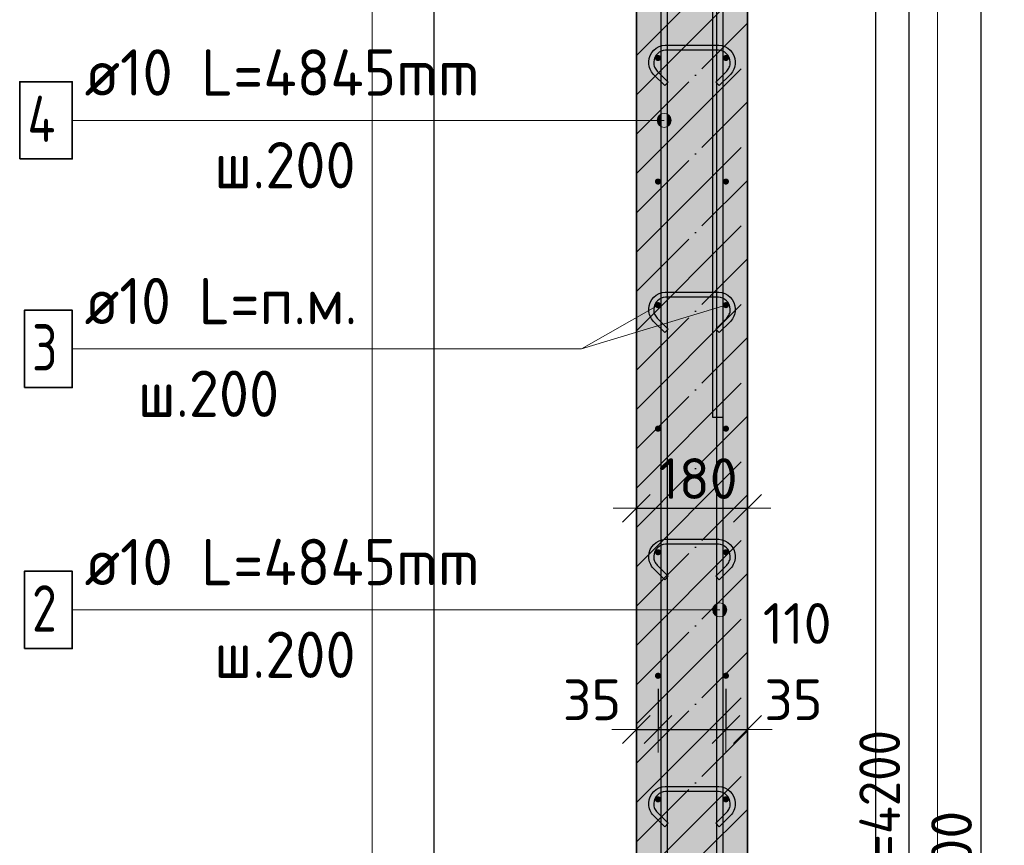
# Model space of a CAD drawing. Header units: millimetres. Extents: x 6386 to 94758, y 48049 to 71352.
# Tile 27 of 38: x 59125 to 60720, y 64958 to 66295. Entities that reach past the tile are written whole.
import ezdxf

# ---------------------------------------------------------------- set-up
doc = ezdxf.new("R2010")
doc.units = ezdxf.units.MM
doc.header["$PDMODE"] = 65
doc.linetypes.add('______11', pattern=[150, 120, -15, 0, -15])
doc.linetypes.add('______5', pattern=[330, 240, -30, 30, -30])
for name, color, linetype, lineweight in [('Standard', 7, 'Continuous', 25), ('Арм.стержн. вертикальными 1', 22, 'Continuous', 35), ('Арм.стержн.горизонт. 1', 180, 'Continuous', 35), ('Размерная линия_ общее', 7, 'Continuous', 13)]:
    doc.layers.add(name, color=color, linetype=linetype, lineweight=lineweight)
doc.layers.add('Арм.стержн. вертикальными 2', color=7, linetype='Continuous', lineweight=35, true_color=0x006e00)
doc.layers.add('Арм.стержн.Стяжки', color=7, linetype='Continuous', lineweight=35, true_color=0x501e0f)
doc.styles.add('ISOCPEUR', font='ISOCPEUR')
doc.dimstyles.new('DIMSTYLE_3', dxfattribs={"dimtxt": 66, "dimasz": 75, "dimexe": 0, "dimexo": 0, "dimgap": 33, "dimtad": 2, "dimdec": 0, "dimrnd": 5, "dimzin": 12, "dimdsep": 46, "dimtxsty": 'ISOCPEUR', "dimblk1": 'ALL_ML_STRICH', "dimblk2": 'ALL_ML_STRICH', "dimsah": 1, "dimcen": 0, "dimclrd": 7, "dimclre": 256, "dimclrt": 7, "dimadec": 0, "dimazin": 0, "dimtfac": 1, "dimtdec": 0, "dimtix": 1, "dimtmove": 2, "dimatfit": 3, "dimfxl": 0, "dimtvp": 1.2, "dimtzin": 0, "dimlwd": 0, "dimlwe": -3, "dimarcsym": 0})
doc.dimstyles.new('DIMSTYLE_7', dxfattribs={"dimtxt": 66, "dimasz": 75, "dimexe": 0, "dimexo": 0, "dimgap": 33, "dimtad": 2, "dimdec": 0, "dimrnd": 5, "dimzin": 12, "dimdsep": 46, "dimtxsty": 'ISOCPEUR', "dimblk1": 'ALL_ML_STRICH', "dimblk2": 'ALL_ML_STRICH', "dimsah": 1, "dimcen": 0, "dimclrd": 7, "dimclre": 256, "dimclrt": 7, "dimadec": 0, "dimazin": 0, "dimtfac": 1, "dimtdec": 0, "dimtix": 1, "dimtmove": 2, "dimatfit": 3, "dimfxl": 0, "dimtzin": 0, "dimlwd": 0, "dimlwe": -3, "dimarcsym": 0})

# ---------------------------------------------------------------- blocks, each defined once
blk = doc.blocks.new('ALL_ML_STRICH')
at = {"color": 0, "linetype": 'ByBlock', "lineweight": -2}
for p, q in [((0, -0.5), (0, 0.5)), ((-0.3, -0.3), (0.3, 0.3)), ((-1, 0), (0.5, 0))]:
    blk.add_line(p, q, dxfattribs=at)
blk = doc.blocks.new('*D144')
at = {"layer": 'DEFPOINTS', "color": 7, "linetype": 'Continuous', "lineweight": 13, "transparency": 33554687}
for p in [(60159.1, 65231.8), (60124.1, 65145.8), (60124.1, 65104.9)]:
    blk.add_point(p, dxfattribs=at)
at = {"layer": 'Размерная линия_ общее', "color": 253, "linetype": 'Continuous', "lineweight": -2, "true_color": 0xa0a0a0, "transparency": 33554687}
for p, q in [((60159.1, 65211.8), (60159.1, 65145.8)), ((60124.1, 65124.9), (60124.1, 65145.8))]:
    blk.add_line(p, q, dxfattribs=at)
at = {"layer": 'Размерная линия_ общее', "color": 7, "linetype": 'Continuous', "lineweight": -2, "transparency": 33554687}
blk.add_line((60124.1, 65145.8), (60159.1, 65145.8), dxfattribs=at)
at = {"layer": 'Размерная линия_ общее', "color": 7, "linetype": 'Continuous', "lineweight": 13, "transparency": 33554687, "xscale": 75, "yscale": 75, "zscale": 75}
blk.add_blockref('ALL_ML_STRICH', (60159.1, 65145.8), dxfattribs=at)
at = {"layer": 'Размерная линия_ общее', "color": 7, "linetype": 'Continuous', "lineweight": 13, "transparency": 33554687, "xscale": 75, "yscale": 75, "zscale": 75, "rotation": 180}
blk.add_blockref('ALL_ML_STRICH', (60124.1, 65145.8), dxfattribs=at)
at = {"layer": 'Размерная линия_ общее', "color": 7, "linetype": 'Continuous', "lineweight": 13, "transparency": 33554687, "insert": (60052.2, 65193.8), "char_height": 66, "width": 132, "attachment_point": 5, "style": 'ISOCPEUR'}
blk.add_mtext('\\A1;{35}', dxfattribs=at)
blk = doc.blocks.new('*D145')
at = {"layer": 'DEFPOINTS', "color": 7, "linetype": 'Continuous', "lineweight": 13, "transparency": 33554687}
for p in [(60159.1, 65231.8), (60269.1, 65231.8), (60159.1, 65145.8)]:
    blk.add_point(p, dxfattribs=at)
at = {"layer": 'Размерная линия_ общее', "color": 253, "linetype": 'Continuous', "lineweight": -2, "true_color": 0xa0a0a0, "transparency": 33554687}
for p, q in [((60159.1, 65211.8), (60159.1, 65145.8)), ((60269.1, 65211.8), (60269.1, 65145.8))]:
    blk.add_line(p, q, dxfattribs=at)
at = {"layer": 'Размерная линия_ общее', "color": 7, "linetype": 'Continuous', "lineweight": -2, "transparency": 33554687}
blk.add_line((60159.1, 65145.8), (60269.1, 65145.8), dxfattribs=at)
at = {"layer": 'Размерная линия_ общее', "color": 7, "linetype": 'Continuous', "lineweight": 13, "transparency": 33554687, "xscale": 75, "yscale": 75, "zscale": 75, "rotation": 180}
blk.add_blockref('ALL_ML_STRICH', (60159.1, 65145.8), dxfattribs=at)
at = {"layer": 'Размерная линия_ общее', "color": 7, "linetype": 'Continuous', "lineweight": 13, "transparency": 33554687, "xscale": 75, "yscale": 75, "zscale": 75}
blk.add_blockref('ALL_ML_STRICH', (60269.1, 65145.8), dxfattribs=at)
at = {"layer": 'Размерная линия_ общее', "color": 7, "linetype": 'Continuous', "lineweight": 13, "transparency": 33554687, "insert": (60384.5, 65317.4), "char_height": 66, "width": 198, "attachment_point": 5, "style": 'ISOCPEUR'}
blk.add_mtext('\\A1;{110}', dxfattribs=at)
blk = doc.blocks.new('*D146')
at = {"layer": 'DEFPOINTS', "color": 7, "linetype": 'Continuous', "lineweight": 13, "transparency": 33554687}
for p in [(60269.1, 65231.8), (60269.1, 65145.8), (60304.1, 65108.3)]:
    blk.add_point(p, dxfattribs=at)
at = {"layer": 'Размерная линия_ общее', "color": 253, "linetype": 'Continuous', "lineweight": -2, "true_color": 0xa0a0a0, "transparency": 33554687}
for p, q in [((60269.1, 65211.8), (60269.1, 65145.8)), ((60304.1, 65128.3), (60304.1, 65145.8))]:
    blk.add_line(p, q, dxfattribs=at)
at = {"layer": 'Размерная линия_ общее', "color": 7, "linetype": 'Continuous', "lineweight": -2, "transparency": 33554687}
blk.add_line((60269.1, 65145.8), (60304.1, 65145.8), dxfattribs=at)
at = {"layer": 'Размерная линия_ общее', "color": 7, "linetype": 'Continuous', "lineweight": 13, "transparency": 33554687, "xscale": 75, "yscale": 75, "zscale": 75}
blk.add_blockref('ALL_ML_STRICH', (60304.1, 65145.8), dxfattribs=at)
at = {"layer": 'Размерная линия_ общее', "color": 7, "linetype": 'Continuous', "lineweight": 13, "transparency": 33554687, "xscale": 75, "yscale": 75, "zscale": 75, "rotation": 180}
blk.add_blockref('ALL_ML_STRICH', (60269.1, 65145.8), dxfattribs=at)
at = {"layer": 'Размерная линия_ общее', "color": 7, "linetype": 'Continuous', "lineweight": 13, "transparency": 33554687, "insert": (60378.4, 65193.9), "char_height": 66, "width": 132, "attachment_point": 5, "style": 'ISOCPEUR'}
blk.add_mtext('\\A1;{35}', dxfattribs=at)
blk = doc.blocks.new('*D147')
at = {"layer": 'DEFPOINTS', "color": 7, "linetype": 'Continuous', "lineweight": 13, "transparency": 33554687}
for p in [(60124.1, 65513.9), (60304.1, 65512.3), (60124.1, 65503.9)]:
    blk.add_point(p, dxfattribs=at)
at = {"layer": 'Размерная линия_ общее', "color": 253, "linetype": 'Continuous', "lineweight": -2, "true_color": 0xa0a0a0, "transparency": 33554687}
for p, q in [((60124.1, 65503.9), (60124.1, 65503.9)), ((60304.1, 65503.9), (60304.1, 65503.9))]:
    blk.add_line(p, q, dxfattribs=at)
at = {"layer": 'Размерная линия_ общее', "color": 7, "linetype": 'Continuous', "lineweight": -2, "transparency": 33554687}
blk.add_line((60124.1, 65503.9), (60304.1, 65503.9), dxfattribs=at)
at = {"layer": 'Размерная линия_ общее', "color": 7, "linetype": 'Continuous', "lineweight": 13, "transparency": 33554687, "xscale": 75, "yscale": 75, "zscale": 75, "rotation": 180}
blk.add_blockref('ALL_ML_STRICH', (60124.1, 65503.9), dxfattribs=at)
at = {"layer": 'Размерная линия_ общее', "color": 7, "linetype": 'Continuous', "lineweight": 13, "transparency": 33554687, "xscale": 75, "yscale": 75, "zscale": 75}
blk.add_blockref('ALL_ML_STRICH', (60304.1, 65503.9), dxfattribs=at)
at = {"layer": 'Размерная линия_ общее', "color": 7, "linetype": 'Continuous', "lineweight": 13, "transparency": 33554687, "insert": (60224, 65551.9), "char_height": 66, "width": 198, "attachment_point": 5, "style": 'ISOCPEUR'}
blk.add_mtext('\\A1;{180}', dxfattribs=at)
blk = doc.blocks.new('*D197')
at = {"layer": 'DEFPOINTS', "color": 7, "linetype": 'Continuous', "lineweight": 13, "transparency": 33554687}
for p in [(60269.1, 67032.7), (60269.1, 62832.7), (60566.1, 62832.7)]:
    blk.add_point(p, dxfattribs=at)
at = {"layer": 'Размерная линия_ общее', "color": 253, "linetype": 'Continuous', "lineweight": -2, "true_color": 0xa0a0a0, "transparency": 33554687}
for p, q in [((60289.1, 67032.7), (60566.1, 67032.7)), ((60289.1, 62832.7), (60566.1, 62832.7))]:
    blk.add_line(p, q, dxfattribs=at)
at = {"layer": 'Размерная линия_ общее', "color": 7, "linetype": 'Continuous', "lineweight": -2, "transparency": 33554687}
blk.add_line((60566.1, 62832.7), (60566.1, 67032.7), dxfattribs=at)
at = {"layer": 'Размерная линия_ общее', "color": 7, "linetype": 'Continuous', "lineweight": 13, "transparency": 33554687, "xscale": 75, "yscale": 75, "zscale": 75}
for p, rotation in [((60566.1, 67032.7), 90), ((60566.1, 62832.7), 270)]:
    blk.add_blockref('ALL_ML_STRICH', p, dxfattribs=dict(at, rotation=rotation))
at = {"layer": 'Размерная линия_ общее', "color": 7, "linetype": 'Continuous', "lineweight": 13, "transparency": 33554687, "insert": (60485.1, 64707.7), "char_height": 66, "width": 3.3, "attachment_point": 1, "rotation": 90, "line_spacing_factor": 0.60241, "style": 'ISOCPEUR'}
blk.add_mtext('\\W0.91;21х200=4200', dxfattribs=at)
blk = doc.blocks.new('*D199')
at = {"layer": 'DEFPOINTS', "color": 7, "linetype": 'Continuous', "lineweight": 13, "transparency": 33554687}
for p in [(60304.1, 67122.7), (60304.1, 62722.7), (60682.5, 62722.7)]:
    blk.add_point(p, dxfattribs=at)
at = {"layer": 'Размерная линия_ общее', "color": 253, "linetype": 'Continuous', "lineweight": -2, "true_color": 0xa0a0a0, "transparency": 33554687}
for p, q in [((60324.1, 67122.7), (60682.5, 67122.7)), ((60324.1, 62722.7), (60682.5, 62722.7))]:
    blk.add_line(p, q, dxfattribs=at)
at = {"layer": 'Размерная линия_ общее', "color": 7, "linetype": 'Continuous', "lineweight": -2, "transparency": 33554687}
blk.add_line((60682.5, 62722.7), (60682.5, 67122.7), dxfattribs=at)
at = {"layer": 'Размерная линия_ общее', "color": 7, "linetype": 'Continuous', "lineweight": 13, "transparency": 33554687, "xscale": 75, "yscale": 75, "zscale": 75}
for p, rotation in [((60682.5, 67122.7), 90), ((60682.5, 62722.7), 270)]:
    blk.add_blockref('ALL_ML_STRICH', p, dxfattribs=dict(at, rotation=rotation))
at = {"layer": 'Размерная линия_ общее', "color": 7, "linetype": 'Continuous', "lineweight": 13, "transparency": 33554687, "insert": (60634.5, 64919.4), "char_height": 66, "width": 264, "attachment_point": 5, "rotation": 90, "style": 'ISOCPEUR'}
blk.add_mtext('\\A1;{4400}', dxfattribs=at)

msp = doc.modelspace()

# ---------------------------------------------------------------- hatches: boundary and pattern name
at = {"layer": 'Арм.стержн. вертикальными 1', "linetype": 'Continuous', "lineweight": 13, "transparency": 33554687}
for points in [[(60159.4, 66126.2), (60159.4, 66137.4), (60157.8, 66131.8)], [(60159.4, 66137.4), (60163.5, 66122.1), (60163.5, 66141.5)], [(60159.4, 66137.4), (60159.4, 66126.2), (60163.5, 66122.1)], [(60163.5, 66141.5), (60169.1, 66120.5), (60169.1, 66143)], [(60163.5, 66141.5), (60163.5, 66122.1), (60169.1, 66120.5)], [(60169.1, 66143), (60169.1, 66120.5), (60174.7, 66122.1)], [(60169.1, 66143), (60174.7, 66122.1), (60174.7, 66141.5)], [(60174.7, 66141.5), (60174.7, 66122.1), (60178.8, 66126.2)], [(60174.7, 66141.5), (60178.8, 66126.2), (60178.8, 66137.4)], [(60178.8, 66137.4), (60178.8, 66126.2), (60180.3, 66131.8)], [(60249.4, 65333.7), (60249.4, 65344.9), (60247.8, 65339.3)], [(60249.4, 65344.9), (60253.5, 65329.6), (60253.5, 65349)], [(60249.4, 65344.9), (60249.4, 65333.7), (60253.5, 65329.6)], [(60253.5, 65349), (60259.1, 65328), (60259.1, 65350.5)], [(60253.5, 65349), (60253.5, 65329.6), (60259.1, 65328)], [(60259.1, 65350.5), (60259.1, 65328), (60264.7, 65329.6)], [(60259.1, 65350.5), (60264.7, 65329.6), (60264.7, 65349)], [(60264.7, 65349), (60264.7, 65329.6), (60268.8, 65333.7)], [(60264.7, 65349), (60268.8, 65333.7), (60268.8, 65344.9)], [(60268.8, 65344.9), (60268.8, 65333.7), (60270.3, 65339.3)]]:
    msp.add_hatch(color=7, dxfattribs=at).paths.add_polyline_path(points)
at = {"layer": 'Арм.стержн.горизонт. 1', "linetype": 'Continuous', "lineweight": 50, "transparency": 33554687}
for points in [[(60164.1, 66232.7), (60163.7, 66234.7), (60162.6, 66236.3), (60161, 66237.4), (60159.1, 66237.7), (60157.2, 66237.4), (60155.5, 66236.3), (60154.5, 66234.7), (60154.1, 66232.7), (60154.5, 66230.8), (60155.5, 66229.2), (60157.2, 66228.1), (60159.1, 66227.7), (60161, 66228.1), (60162.6, 66229.2), (60163.7, 66230.8)], [(60274.1, 66232.7), (60273.7, 66234.7), (60272.6, 66236.3), (60271, 66237.4), (60269.1, 66237.7), (60267.2, 66237.4), (60265.5, 66236.3), (60264.5, 66234.7), (60264.1, 66232.7), (60264.5, 66230.8), (60265.5, 66229.2), (60267.2, 66228.1), (60269.1, 66227.7), (60271, 66228.1), (60272.6, 66229.2), (60273.7, 66230.8)], [(60164.1, 66032.7), (60163.7, 66034.7), (60162.6, 66036.3), (60161, 66037.4), (60159.1, 66037.7), (60157.2, 66037.4), (60155.5, 66036.3), (60154.5, 66034.7), (60154.1, 66032.7), (60154.5, 66030.8), (60155.5, 66029.2), (60157.2, 66028.1), (60159.1, 66027.7), (60161, 66028.1), (60162.6, 66029.2), (60163.7, 66030.8)], [(60274.1, 66032.7), (60273.7, 66034.7), (60272.6, 66036.3), (60271, 66037.4), (60269.1, 66037.7), (60267.2, 66037.4), (60265.5, 66036.3), (60264.5, 66034.7), (60264.1, 66032.7), (60264.5, 66030.8), (60265.5, 66029.2), (60267.2, 66028.1), (60269.1, 66027.7), (60271, 66028.1), (60272.6, 66029.2), (60273.7, 66030.8)], [(60164.1, 65832.7), (60163.7, 65834.7), (60162.6, 65836.3), (60161, 65837.4), (60159.1, 65837.7), (60157.2, 65837.4), (60155.5, 65836.3), (60154.5, 65834.7), (60154.1, 65832.7), (60154.5, 65830.8), (60155.5, 65829.2), (60157.2, 65828.1), (60159.1, 65827.7), (60161, 65828.1), (60162.6, 65829.2), (60163.7, 65830.8)], [(60274.1, 65832.7), (60273.7, 65834.7), (60272.6, 65836.3), (60271, 65837.4), (60269.1, 65837.7), (60267.2, 65837.4), (60265.5, 65836.3), (60264.5, 65834.7), (60264.1, 65832.7), (60264.5, 65830.8), (60265.5, 65829.2), (60267.2, 65828.1), (60269.1, 65827.7), (60271, 65828.1), (60272.6, 65829.2), (60273.7, 65830.8)], [(60164.1, 65632.7), (60163.7, 65634.7), (60162.6, 65636.3), (60161, 65637.4), (60159.1, 65637.7), (60157.2, 65637.4), (60155.5, 65636.3), (60154.5, 65634.7), (60154.1, 65632.7), (60154.5, 65630.8), (60155.5, 65629.2), (60157.2, 65628.1), (60159.1, 65627.7), (60161, 65628.1), (60162.6, 65629.2), (60163.7, 65630.8)], [(60274.1, 65632.7), (60273.7, 65634.7), (60272.6, 65636.3), (60271, 65637.4), (60269.1, 65637.7), (60267.2, 65637.4), (60265.5, 65636.3), (60264.5, 65634.7), (60264.1, 65632.7), (60264.5, 65630.8), (60265.5, 65629.2), (60267.2, 65628.1), (60269.1, 65627.7), (60271, 65628.1), (60272.6, 65629.2), (60273.7, 65630.8)], [(60164.1, 65432.7), (60163.7, 65434.7), (60162.6, 65436.3), (60161, 65437.4), (60159.1, 65437.7), (60157.2, 65437.4), (60155.5, 65436.3), (60154.5, 65434.7), (60154.1, 65432.7), (60154.5, 65430.8), (60155.5, 65429.2), (60157.2, 65428.1), (60159.1, 65427.7), (60161, 65428.1), (60162.6, 65429.2), (60163.7, 65430.8)], [(60274.1, 65432.7), (60273.7, 65434.7), (60272.6, 65436.3), (60271, 65437.4), (60269.1, 65437.7), (60267.2, 65437.4), (60265.5, 65436.3), (60264.5, 65434.7), (60264.1, 65432.7), (60264.5, 65430.8), (60265.5, 65429.2), (60267.2, 65428.1), (60269.1, 65427.7), (60271, 65428.1), (60272.6, 65429.2), (60273.7, 65430.8)], [(60164.1, 65232.7), (60163.7, 65234.7), (60162.6, 65236.3), (60161, 65237.4), (60159.1, 65237.7), (60157.2, 65237.4), (60155.5, 65236.3), (60154.5, 65234.7), (60154.1, 65232.7), (60154.5, 65230.8), (60155.5, 65229.2), (60157.2, 65228.1), (60159.1, 65227.7), (60161, 65228.1), (60162.6, 65229.2), (60163.7, 65230.8)], [(60274.1, 65232.7), (60273.7, 65234.7), (60272.6, 65236.3), (60271, 65237.4), (60269.1, 65237.7), (60267.2, 65237.4), (60265.5, 65236.3), (60264.5, 65234.7), (60264.1, 65232.7), (60264.5, 65230.8), (60265.5, 65229.2), (60267.2, 65228.1), (60269.1, 65227.7), (60271, 65228.1), (60272.6, 65229.2), (60273.7, 65230.8)], [(60164.1, 65032.7), (60163.7, 65034.7), (60162.6, 65036.3), (60161, 65037.4), (60159.1, 65037.7), (60157.2, 65037.4), (60155.5, 65036.3), (60154.5, 65034.7), (60154.1, 65032.7), (60154.5, 65030.8), (60155.5, 65029.2), (60157.2, 65028.1), (60159.1, 65027.7), (60161, 65028.1), (60162.6, 65029.2), (60163.7, 65030.8)], [(60274.1, 65032.7), (60273.7, 65034.7), (60272.6, 65036.3), (60271, 65037.4), (60269.1, 65037.7), (60267.2, 65037.4), (60265.5, 65036.3), (60264.5, 65034.7), (60264.1, 65032.7), (60264.5, 65030.8), (60265.5, 65029.2), (60267.2, 65028.1), (60269.1, 65027.7), (60271, 65028.1), (60272.6, 65029.2), (60273.7, 65030.8)]]:
    msp.add_hatch(color=4, dxfattribs=at).paths.add_polyline_path(points)
at = {"layer": 'Размерная линия_ общее', "linetype": 'Continuous', "lineweight": -3, "true_color": 0xc7c7c7, "transparency": 33554687}
msp.add_hatch(color=9, dxfattribs=at).paths.add_polyline_path([(60304.1, 67122.7), (60124.1, 67122.7), (60124.1, 62722.7), (60304.1, 62722.7)])

# ---------------------------------------------------------------- linework, layer by layer
at = {"layer": 'Standard', "color": 52, "linetype": 'Continuous', "lineweight": -3, "transparency": 33554687}
for p, q in [((59796.3, 62575.4), (59796.3, 67417.4)), ((59796.3, 62575.4), (59796.3, 67417.4)), ((60511.8, 62575.4), (60511.8, 67417.4)), ((60511.8, 62575.4), (60511.8, 67417.4))]:
    msp.add_line(p, q, dxfattribs=at)
at = {"layer": 'Standard', "color": 7, "linetype": 'Continuous', "lineweight": 13, "transparency": 33554687}
msp.add_line((60269.1, 65832.7), (60035.3, 65761.8), dxfattribs=at)
msp.add_lwpolyline([(59696.3, 62475.4), (60611.8, 62475.4), (60611.8, 67517.4), (59696.3, 67517.4), (59696.3, 62475.4)], dxfattribs=at)
at = {"layer": 'Арм.стержн. вертикальными 1', "color": 7, "linetype": 'Continuous', "lineweight": 13, "transparency": 33554687}
for p, q in [((60169.1, 66143), (60169.1, 66143)), ((59210.3, 66131.8), (59962.8, 66131.8)), ((59962.8, 66131.8), (60169.1, 66131.8)), ((60157.8, 66131.8), (60157.8, 66131.8)), ((60169.1, 66120.5), (60169.1, 66120.5)), ((60180.3, 66131.8), (60180.3, 66131.8)), ((59210.3, 65339.3), (59962.8, 65339.3)), ((59962.8, 65339.3), (60259.1, 65339.3)), ((60247.8, 65339.3), (60247.8, 65339.3)), ((60259.1, 65350.5), (60259.1, 65350.5)), ((60270.3, 65339.3), (60270.3, 65339.3)), ((60259.1, 65328), (60259.1, 65328))]:
    msp.add_line(p, q, dxfattribs=at)
at = {"layer": 'Арм.стержн. вертикальными 1', "color": 4, "linetype": 'Continuous', "lineweight": 25, "transparency": 33554687}
for points in [[(60254.1, 62722.7), (60254.1, 67243.7), (60253.5, 67248.2), (60251.9, 67252.8), (60249.6, 67257), (60246.7, 67260.4), (60243.3, 67263.3), (60239.1, 67265.6), (60234.6, 67267.1), (60230, 67267.7), (59954.1, 67267.7), (59954.1, 67277.7), (60230.7, 67277.7), (60236.8, 67276.9), (60243.2, 67274.8), (60249, 67271.5), (60253.8, 67267.5), (60257.9, 67262.7), (60261.1, 67256.9), (60263.2, 67250.5), (60264.1, 67244.4), (60264.1, 62722.7), (60254.1, 62722.7)], [(60164.1, 62722.7), (60164.1, 67163.7), (60163.5, 67168.2), (60161.9, 67172.8), (60159.6, 67177), (60156.7, 67180.4), (60153.3, 67183.3), (60149.1, 67185.6), (60144.6, 67187.1), (60140, 67187.7), (59791.3, 67187.7), (59791.3, 67197.7), (60140.7, 67197.7), (60146.8, 67196.9), (60153.2, 67194.8), (60159, 67191.5), (60163.8, 67187.5), (60167.9, 67182.7), (60171.1, 67176.9), (60173.2, 67170.5), (60174.1, 67164.4), (60174.1, 62722.7), (60164.1, 62722.7)]]:
    msp.add_lwpolyline(points, dxfattribs=at)
at = {"layer": 'Арм.стержн. вертикальными 1', "color": 7, "linetype": 'Continuous', "lineweight": 35, "transparency": 33554687}
for points in [[(59125.3, 66069.3), (59210.3, 66069.3), (59210.3, 66194.3), (59125.3, 66194.3), (59125.3, 66069.3)], [(59132.8, 65276.8), (59210.3, 65276.8), (59210.3, 65401.8), (59132.8, 65401.8), (59132.8, 65276.8)]]:
    msp.add_lwpolyline(points, dxfattribs=at)
at = {"layer": 'Арм.стержн. вертикальными 1', "color": 7, "linetype": 'Continuous', "lineweight": 13, "transparency": 33554687}
for centre in [(60169.1, 66131.8), (60259.1, 65339.3)]:
    msp.add_circle(centre, 11.3, dxfattribs=at)
at = {"layer": 'Арм.стержн. вертикальными 2', "color": 7, "linetype": 'Continuous', "lineweight": 25, "transparency": 33554687}
msp.add_lwpolyline([(59788.3, 67280.7), (60210.7, 67280.7), (60220.5, 67279.4), (60230.7, 67276), (60240, 67270.8), (60247.7, 67264.4), (60254.1, 67256.7), (60259.4, 67247.3), (60262.7, 67237.2), (60264.1, 67227.4), (60264.1, 65650.7), (60248.1, 65650.7), (60248.1, 67226.3), (60247.1, 67233.5), (60244.7, 67240.8), (60240.9, 67247.5), (60236.3, 67253), (60230.9, 67257.6), (60224.2, 67261.3), (60216.9, 67263.7), (60209.6, 67264.7), (59788.3, 67264.7), (59788.3, 67280.7)], dxfattribs=at)
msp.add_lwpolyline([(59788.3, 67280.7), (60210.7, 67280.7), (60220.5, 67279.4), (60230.7, 67276), (60240, 67270.8), (60247.7, 67264.4), (60254.1, 67256.7), (60259.4, 67247.3), (60262.7, 67237.2), (60264.1, 67227.4), (60264.1, 65650.7), (60248.1, 65650.7), (60248.1, 67226.3), (60247.1, 67233.5), (60244.7, 67240.8), (60240.9, 67247.5), (60236.3, 67253), (60230.9, 67257.6), (60224.2, 67261.3), (60216.9, 67263.7), (60209.6, 67264.7), (59788.3, 67264.7), (59788.3, 67280.7)], dxfattribs=at)
at = {"layer": 'Арм.стержн.горизонт. 1', "color": 7, "linetype": 'Continuous', "lineweight": 13, "transparency": 33554687}
for p, q in [((60035.3, 65761.8), (60159.1, 65832.7)), ((59210.3, 65761.8), (60035.3, 65761.8))]:
    msp.add_line(p, q, dxfattribs=at)
at = {"layer": 'Арм.стержн.горизонт. 1', "color": 7, "linetype": 'Continuous', "lineweight": 35, "transparency": 33554687}
msp.add_lwpolyline([(59132.8, 65699.3), (59210.3, 65699.3), (59210.3, 65824.3), (59132.8, 65824.3), (59132.8, 65699.3)], dxfattribs=at)
at = {"layer": 'Арм.стержн.Стяжки', "color": 40, "linetype": 'Continuous', "lineweight": 25, "transparency": 33554687}
for points in [[(60169.9, 66188.2), (60151.8, 66206.3), (60150.2, 66208.2), (60148.6, 66210.3), (60147.3, 66212.6), (60146.2, 66214.9), (60145.3, 66217.3), (60144.7, 66219.9), (60144.3, 66222.4), (60144.1, 66224.9), (60144.1, 66226.9), (60144.8, 66231.8), (60146.4, 66236.9), (60149.1, 66241.6), (60152.3, 66245.4), (60156.1, 66248.6), (60160.8, 66251.3), (60165.9, 66252.9), (60170.8, 66253.6), (60257.4, 66253.6), (60262.3, 66252.9), (60267.4, 66251.3), (60272, 66248.6), (60275.9, 66245.4), (60279.1, 66241.6), (60281.7, 66236.9), (60283.4, 66231.8), (60284.1, 66226.9), (60284.1, 66224.9), (60283.9, 66222.4), (60283.5, 66219.9), (60282.8, 66217.3), (60282, 66214.9), (60280.9, 66212.6), (60279.5, 66210.3), (60278, 66208.2), (60276.4, 66206.3), (60258.3, 66188.2), (60252.6, 66193.9), (60270.5, 66211.7), (60271.7, 66213.2), (60272.8, 66214.7), (60273.8, 66216.3), (60274.6, 66218), (60275.2, 66219.7), (60275.7, 66221.5), (60276, 66223.4), (60276.1, 66225.2), (60276.1, 66226.4), (60275.6, 66230), (60274.4, 66233.7), (60272.5, 66237), (60270.2, 66239.7), (60267.5, 66242), (60264.1, 66243.9), (60260.5, 66245.1), (60256.9, 66245.6), (60171.3, 66245.6), (60167.7, 66245.1), (60164, 66243.9), (60160.7, 66242), (60158, 66239.7), (60155.7, 66237), (60153.8, 66233.7), (60152.6, 66230), (60152.1, 66226.4), (60152.1, 66225.2), (60152.2, 66223.4), (60152.5, 66221.5), (60153, 66219.7), (60153.6, 66218), (60154.4, 66216.3), (60155.3, 66214.7), (60156.4, 66213.2), (60157.7, 66211.7), (60175.5, 66193.9), (60169.9, 66188.2)], [(60169.9, 65788.2), (60151.8, 65806.3), (60150.2, 65808.2), (60148.6, 65810.3), (60147.3, 65812.6), (60146.2, 65814.9), (60145.3, 65817.3), (60144.7, 65819.9), (60144.3, 65822.4), (60144.1, 65824.9), (60144.1, 65826.9), (60144.8, 65831.8), (60146.4, 65836.9), (60149.1, 65841.6), (60152.3, 65845.4), (60156.1, 65848.6), (60160.8, 65851.3), (60165.9, 65852.9), (60170.8, 65853.6), (60257.4, 65853.6), (60262.3, 65852.9), (60267.4, 65851.3), (60272, 65848.6), (60275.9, 65845.4), (60279.1, 65841.6), (60281.7, 65836.9), (60283.4, 65831.8), (60284.1, 65826.9), (60284.1, 65824.9), (60283.9, 65822.4), (60283.5, 65819.9), (60282.8, 65817.3), (60282, 65814.9), (60280.9, 65812.6), (60279.5, 65810.3), (60278, 65808.2), (60276.4, 65806.3), (60258.3, 65788.2), (60252.6, 65793.9), (60270.5, 65811.7), (60271.7, 65813.2), (60272.8, 65814.7), (60273.8, 65816.3), (60274.6, 65818), (60275.2, 65819.7), (60275.7, 65821.5), (60276, 65823.4), (60276.1, 65825.2), (60276.1, 65826.4), (60275.6, 65830), (60274.4, 65833.7), (60272.5, 65837), (60270.2, 65839.7), (60267.5, 65842), (60264.1, 65843.9), (60260.5, 65845.1), (60256.9, 65845.6), (60171.3, 65845.6), (60167.7, 65845.1), (60164, 65843.9), (60160.7, 65842), (60158, 65839.7), (60155.7, 65837), (60153.8, 65833.7), (60152.6, 65830), (60152.1, 65826.4), (60152.1, 65825.2), (60152.2, 65823.4), (60152.5, 65821.5), (60153, 65819.7), (60153.6, 65818), (60154.4, 65816.3), (60155.3, 65814.7), (60156.4, 65813.2), (60157.7, 65811.7), (60175.5, 65793.9), (60169.9, 65788.2)], [(60169.9, 65388.2), (60151.8, 65406.3), (60150.2, 65408.2), (60148.6, 65410.3), (60147.3, 65412.6), (60146.2, 65414.9), (60145.3, 65417.3), (60144.7, 65419.9), (60144.3, 65422.4), (60144.1, 65424.9), (60144.1, 65426.9), (60144.8, 65431.8), (60146.4, 65436.9), (60149.1, 65441.6), (60152.3, 65445.4), (60156.1, 65448.6), (60160.8, 65451.3), (60165.9, 65452.9), (60170.8, 65453.6), (60257.4, 65453.6), (60262.3, 65452.9), (60267.4, 65451.3), (60272, 65448.6), (60275.9, 65445.4), (60279.1, 65441.6), (60281.7, 65436.9), (60283.4, 65431.8), (60284.1, 65426.9), (60284.1, 65424.9), (60283.9, 65422.4), (60283.5, 65419.9), (60282.8, 65417.3), (60282, 65414.9), (60280.9, 65412.6), (60279.5, 65410.3), (60278, 65408.2), (60276.4, 65406.3), (60258.3, 65388.2), (60252.6, 65393.9), (60270.5, 65411.7), (60271.7, 65413.2), (60272.8, 65414.7), (60273.8, 65416.3), (60274.6, 65418), (60275.2, 65419.7), (60275.7, 65421.5), (60276, 65423.4), (60276.1, 65425.2), (60276.1, 65426.4), (60275.6, 65430), (60274.4, 65433.7), (60272.5, 65437), (60270.2, 65439.7), (60267.5, 65442), (60264.1, 65443.9), (60260.5, 65445.1), (60256.9, 65445.6), (60171.3, 65445.6), (60167.7, 65445.1), (60164, 65443.9), (60160.7, 65442), (60158, 65439.7), (60155.7, 65437), (60153.8, 65433.7), (60152.6, 65430), (60152.1, 65426.4), (60152.1, 65425.2), (60152.2, 65423.4), (60152.5, 65421.5), (60153, 65419.7), (60153.6, 65418), (60154.4, 65416.3), (60155.3, 65414.7), (60156.4, 65413.2), (60157.7, 65411.7), (60175.5, 65393.9), (60169.9, 65388.2)], [(60169.9, 64988.2), (60151.8, 65006.3), (60150.2, 65008.2), (60148.6, 65010.3), (60147.3, 65012.6), (60146.2, 65014.9), (60145.3, 65017.3), (60144.7, 65019.9), (60144.3, 65022.4), (60144.1, 65024.9), (60144.1, 65026.9), (60144.8, 65031.8), (60146.4, 65036.9), (60149.1, 65041.6), (60152.3, 65045.4), (60156.1, 65048.6), (60160.8, 65051.3), (60165.9, 65052.9), (60170.8, 65053.6), (60257.4, 65053.6), (60262.3, 65052.9), (60267.4, 65051.3), (60272, 65048.6), (60275.9, 65045.4), (60279.1, 65041.6), (60281.7, 65036.9), (60283.4, 65031.8), (60284.1, 65026.9), (60284.1, 65024.9), (60283.9, 65022.4), (60283.5, 65019.9), (60282.8, 65017.3), (60282, 65014.9), (60280.9, 65012.6), (60279.5, 65010.3), (60278, 65008.2), (60276.4, 65006.3), (60258.3, 64988.2), (60252.6, 64993.9), (60270.5, 65011.7), (60271.7, 65013.2), (60272.8, 65014.7), (60273.8, 65016.3), (60274.6, 65018), (60275.2, 65019.7), (60275.7, 65021.5), (60276, 65023.4), (60276.1, 65025.2), (60276.1, 65026.4), (60275.6, 65030), (60274.4, 65033.7), (60272.5, 65037), (60270.2, 65039.7), (60267.5, 65042), (60264.1, 65043.9), (60260.5, 65045.1), (60256.9, 65045.6), (60171.3, 65045.6), (60167.7, 65045.1), (60164, 65043.9), (60160.7, 65042), (60158, 65039.7), (60155.7, 65037), (60153.8, 65033.7), (60152.6, 65030), (60152.1, 65026.4), (60152.1, 65025.2), (60152.2, 65023.4), (60152.5, 65021.5), (60153, 65019.7), (60153.6, 65018), (60154.4, 65016.3), (60155.3, 65014.7), (60156.4, 65013.2), (60157.7, 65011.7), (60175.5, 64993.9), (60169.9, 64988.2)]]:
    msp.add_lwpolyline(points, dxfattribs=at)
at = {"layer": 'Размерная линия_ общее', "color": 7, "linetype": 'Continuous', "lineweight": 35, "transparency": 33554687}
for p, q in [((60124.1, 67122.7), (60124.1, 62722.7)), ((60304.1, 62722.7), (60304.1, 67122.7))]:
    msp.add_line(p, q, dxfattribs=at)
at = {"layer": 'Размерная линия_ общее', "color": 253, "linetype": '______11', "lineweight": -3, "true_color": 0xababab, "transparency": 33554687}
for p, q in [((60124.1, 66236.6), (60304.1, 66416.6)), ((60124.1, 66109.3), (60304.1, 66289.3)), ((60124.1, 65982), (60304.1, 66162)), ((60124.1, 65854.7), (60304.1, 66034.7)), ((60124.1, 65727.4), (60304.1, 65907.4)), ((60124.1, 65600.2), (60304.1, 65780.2)), ((60124.1, 65472.9), (60304.1, 65652.9)), ((60124.1, 65345.6), (60304.1, 65525.6)), ((60124.1, 65218.3), (60304.1, 65398.3)), ((60124.1, 65091.1), (60304.1, 65271.1)), ((60124.1, 64963.8), (60304.1, 65143.8)), ((60124.1, 64836.5), (60304.1, 65016.5))]:
    msp.add_line(p, q, dxfattribs=at)
at = {"layer": 'Размерная линия_ общее', "color": 253, "linetype": '______5', "lineweight": -3, "true_color": 0xababab, "transparency": 33554687}
for p, q in [((60124.1, 66172.9), (60304.1, 66352.9)), ((60124.1, 66045.6), (60304.1, 66225.6)), ((60124.1, 65918.4), (60304.1, 66098.4)), ((60124.1, 65791.1), (60304.1, 65971.1)), ((60124.1, 65663.8), (60304.1, 65843.8)), ((60124.1, 65536.5), (60304.1, 65716.5)), ((60124.1, 65409.2), (60304.1, 65589.2)), ((60124.1, 65282), (60304.1, 65462)), ((60124.1, 65154.7), (60304.1, 65334.7)), ((60124.1, 65027.4), (60304.1, 65207.4)), ((60124.1, 64900.1), (60304.1, 65080.1))]:
    msp.add_line(p, q, dxfattribs=at)

# ---------------------------------------------------------------- texts
at = {"layer": 'Арм.стержн. вертикальными 1', "color": 7, "linetype": 'Continuous', "lineweight": 25, "transparency": 33554687, "char_height": 75, "attachment_point": 7, "style": 'ISOCPEUR'}
for s, insert, width in [('\\W0.96;ø10 L=4845mm ', (59230.3, 66171.8), 748.192), ('\\W0.80;4', (59137.8, 66096.8), 89.958), ('\\W0.95;ш.200 ', (59440.3, 66021.8), 327.999), ('\\W0.96;ø10 L=4845mm ', (59230.3, 65379.3), 748.192), ('\\W0.78;2', (59145.3, 65304.3), 81.602), ('\\W0.95;ш.200 ', (59440.3, 65229.3), 327.999)]:
    msp.add_mtext(s, dxfattribs=dict(at, insert=insert, width=width))
at = {"layer": 'Арм.стержн.горизонт. 1', "color": 7, "linetype": 'Continuous', "lineweight": 25, "transparency": 33554687, "char_height": 75, "attachment_point": 7, "style": 'ISOCPEUR'}
for s, insert, width in [('\\W0.94;ø10 L=п.м.', (59230.3, 65801.8), 499.958), ('\\W0.78;3', (59145.3, 65726.8), 81.602), ('\\W0.95;ш.200 ', (59316.5, 65651.8), 327.999)]:
    msp.add_mtext(s, dxfattribs=dict(at, insert=insert, width=width))

# ---------------------------------------------------------------- dimensions: what is measured, and where the dimension line sits
at = {"layer": 'Размерная линия_ общее', "color": 7, "linetype": 'Continuous', "lineweight": 13, "transparency": 33554687}
dim = msp.add_linear_dim(base=(60682.5, 67122.7), p1=(60324.1, 62722.7), p2=(60324.1, 67122.7), angle=90, dimstyle='DIMSTYLE_7', override={"dimpost": '<>', "dimclrd": 7, "dimclre": 253, "dimclrt": 7, "dimlwd": 0, "dimlwe": 65533}, dxfattribs=at)
dim.commit()
dim.dimension.update_dxf_attribs({"geometry": '*D199', "text_midpoint": (60634.5, 64919.4), "dimtype": 160})
dim = msp.add_linear_dim(base=(60566.1, 67032.7), p1=(60289.1, 62832.7), p2=(60289.1, 67032.7), angle=90, text='\\W0.91;21х200=4200', dimstyle='DIMSTYLE_7', override={"dimpost": '<>', "dimclrd": 7, "dimclre": 253, "dimclrt": 7, "dimlwd": 0, "dimlwe": 65533}, dxfattribs=at)
dim.commit()
dim.dimension.update_dxf_attribs({"geometry": '*D197', "text_midpoint": (60533.1, 64932.7), "dimtype": 160})
for base, p1, p2, picture, middle in [((60304.1, 65503.9), (60124.1, 65503.9), (60304.1, 65503.9), '*D147', (60224, 65551.9)), ((60269.1, 65145.8), (60159.1, 65211.8), (60269.1, 65211.8), '*D145', (60384.5, 65317.4)), ((60159.1, 65145.8), (60124.1, 65124.9), (60159.1, 65211.8), '*D144', (60052.2, 65193.8)), ((60304.1, 65145.8), (60269.1, 65211.8), (60304.1, 65128.3), '*D146', (60378.4, 65193.9))]:
    dim = msp.add_linear_dim(base=base, p1=p1, p2=p2, dimstyle='DIMSTYLE_3', override={"dimpost": '<>', "dimclrd": 7, "dimclre": 253, "dimclrt": 7, "dimlwd": 0, "dimlwe": 65533}, dxfattribs=at)
    dim.commit()
    dim.dimension.update_dxf_attribs({"geometry": picture, "text_midpoint": middle, "dimtype": 160})

doc.saveas('drawing.dxf')
